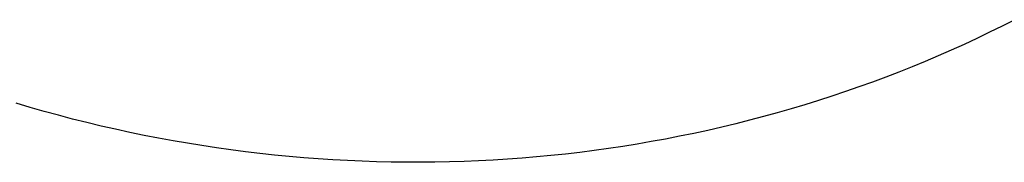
# Model space of a CAD drawing. Header units: inches. Extents: x 0 to 224, y 0 to 145.
# Tile 17 of 91: x 73.4601 to 73.5327, y 52.4557 to 52.4662. Entities that reach past the tile are written whole.
import ezdxf

# ---------------------------------------------------------------- set-up
doc = ezdxf.new("R2010")
doc.units = ezdxf.units.IN
doc.header["$LTSCALE"] = 12.302632
doc.header["$MEASUREMENT"] = 0
doc.linetypes.add('HIDDEN', pattern=[0.2, 0.1, -0.1])
doc.layers.add('DEFAULT_2', color=8, linetype='HIDDEN')

msp = doc.modelspace()

# ---------------------------------------------------------------- linework, layer by layer
at = {"layer": 'DEFAULT_2', "color": 8, "linetype": 'HIDDEN'}
msp.add_lwpolyline([(73.53347, 52.466248), (73.532544, 52.465778), (73.531612, 52.465318), (73.530674, 52.464869), (73.52973, 52.464429), (73.52878, 52.464), (73.527824, 52.463581), (73.526863, 52.463173), (73.525896, 52.462775), (73.524924, 52.462388), (73.523947, 52.462011), (73.522965, 52.461644), (73.521978, 52.461289), (73.520986, 52.460944), (73.519989, 52.460609), (73.518988, 52.460286), (73.517982, 52.459973), (73.516972, 52.459671), (73.515958, 52.45938), (73.51494, 52.4591), (73.513918, 52.458831), (73.512892, 52.458573), (73.511863, 52.458326), (73.51083, 52.45809), (73.509793, 52.457866), (73.508754, 52.457652), (73.507711, 52.457449), (73.506666, 52.457258), (73.505617, 52.457078), (73.504566, 52.456909), (73.503512, 52.456751), (73.502456, 52.456605), (73.501398, 52.45647), (73.500337, 52.456346), (73.499275, 52.456234), (73.498211, 52.456133), (73.497145, 52.456043), (73.496077, 52.455965), (73.495008, 52.455898), (73.493938, 52.455842), (73.492866, 52.455798), (73.491794, 52.455766), (73.49072, 52.455745), (73.489646, 52.455735), (73.488572, 52.455737), (73.487497, 52.45575), (73.486421, 52.455775), (73.485346, 52.455811), (73.48427, 52.455858), (73.483194, 52.455917), (73.482119, 52.455988), (73.481044, 52.45607), (73.47997, 52.456163), (73.478896, 52.456268), (73.477823, 52.456384), (73.476751, 52.456511), (73.47568, 52.45665), (73.474611, 52.456801), (73.473543, 52.456962), (73.472476, 52.457135), (73.471411, 52.457319), (73.470348, 52.457515), (73.469286, 52.457722), (73.468227, 52.45794), (73.46717, 52.458169), (73.466115, 52.45841), (73.465063, 52.458662), (73.464013, 52.458924), (73.462967, 52.459198), (73.461923, 52.459483), (73.460882, 52.459779), (73.459844, 52.460087)], dxfattribs=at)

doc.saveas('drawing.dxf')
